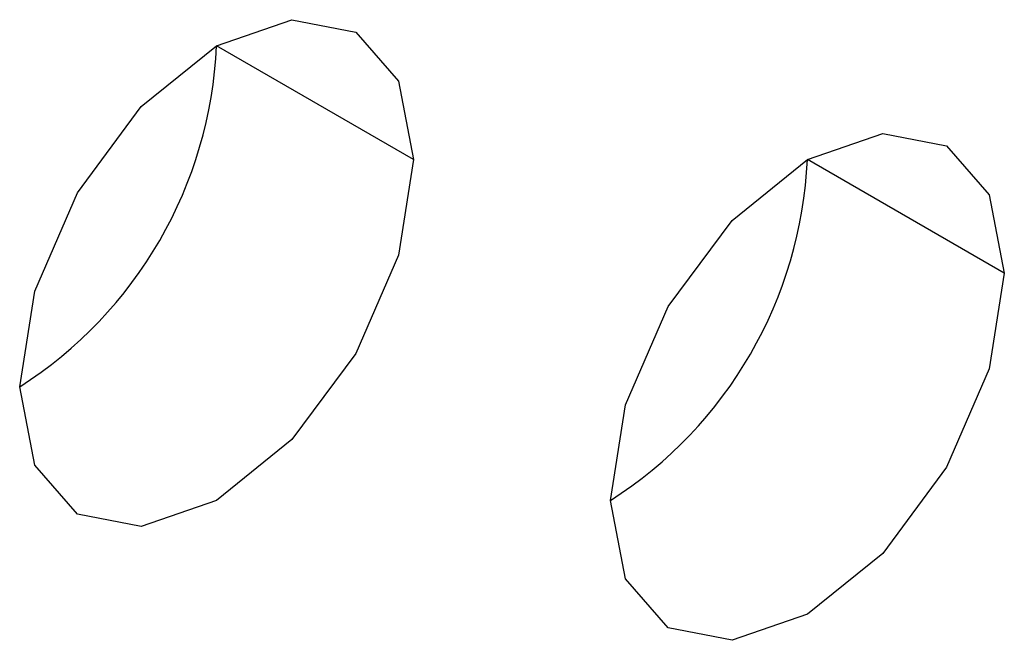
# Model space of a CAD drawing. Header units: millimetres. Extents: x 0 to 1118, y 0 to 864.
# Tile 171 of 254: x 959.744 to 960.334, y 662.349 to 662.721. Entities that reach past the tile are written whole.
import ezdxf

# ---------------------------------------------------------------- set-up
doc = ezdxf.new("R2010")
doc.units = ezdxf.units.MM

msp = doc.modelspace()

# ---------------------------------------------------------------- linework, layer by layer
at = {"color": 7, "linetype": 'Continuous', "lineweight": 25}
for p, q in [((959.97998, 662.63714), (959.86212, 662.70517)), ((960.33353, 662.56906), (960.21568, 662.63709))]:
    msp.add_line(p, q, dxfattribs=at)
at = {"color": 7, "linetype": 'Continuous', "lineweight": 25, "flags": 128}
for points in [[(959.74427, 662.50107), (959.75324, 662.55833), (959.77879, 662.61723), (959.81703, 662.6688), (959.86212, 662.70519), (959.90722, 662.72087), (959.94546, 662.71344), (959.97101, 662.68404), (959.97998, 662.63714)], [(960.09783, 662.43299), (960.1068, 662.49025), (960.13234, 662.54915), (960.17058, 662.60072), (960.21568, 662.63711), (960.26078, 662.65279), (960.29901, 662.64536), (960.32456, 662.61596), (960.33353, 662.56906)], [(959.97998, 662.63714), (959.97101, 662.57988), (959.94546, 662.52098), (959.90722, 662.46941), (959.86212, 662.43301), (959.81703, 662.41734), (959.77879, 662.42477), (959.75324, 662.45417), (959.74427, 662.50107)], [(960.33353, 662.56906), (960.32456, 662.5118), (960.29901, 662.4529), (960.26078, 662.40133), (960.21568, 662.36493), (960.17058, 662.34926), (960.13234, 662.35669), (960.1068, 662.38609), (960.09783, 662.43299)]]:
    msp.add_lwpolyline(points, dxfattribs=at)
at = {"color": 7, "linetype": 'Continuous', "lineweight": 25}
for centre in [(959.60626, 662.71681), (959.95981, 662.64874)]:
    msp.add_arc(centre, 0.25613, 302.60548, 357.39452, dxfattribs=at)

doc.saveas('drawing.dxf')
